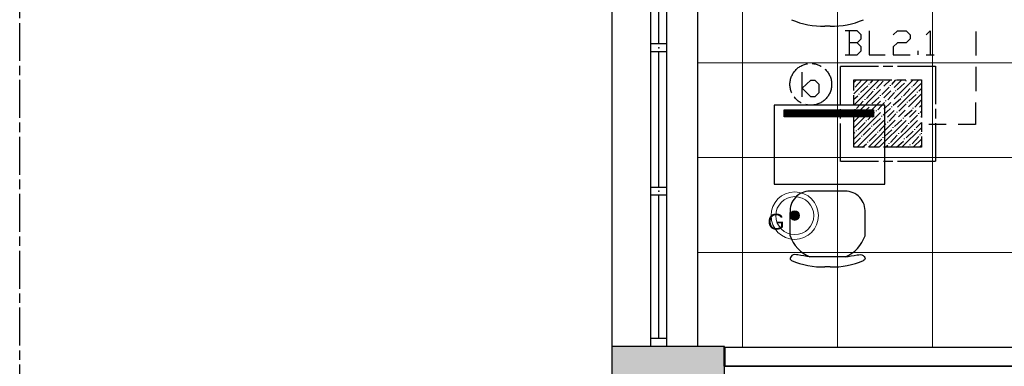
# Model space of a CAD drawing. Header units: millimetres. Extents: x 282377 to 1404227, y -783705 to 1038705.
# Tile 177 of 243: x 384150 to 384773, y 7828 to 8047. Entities that reach past the tile are written whole.
import ezdxf

# ---------------------------------------------------------------- set-up
doc = ezdxf.new("R2010")
doc.units = ezdxf.units.MM
doc.linetypes.add('ACAD_ISO08W100', pattern=[36, 24, -3, 6, -3])
doc.layers.add('!!ELEKTRYKA', color=7, linetype='Continuous')
doc.layers.add('PG_WYPOSAŻENIE', color=9, linetype='Continuous', lineweight=18)
doc.styles.get("Standard").update_dxf_attribs({"font": 'arial.ttf'})

# ---------------------------------------------------------------- blocks, each defined once
blk = doc.blocks.new('A$C6778e20a')
at = {"layer": 'PG_WYPOSAŻENIE', "lineweight": 20, "true_color": 0xa953a0}
h = blk.add_hatch(color=215, dxfattribs=at)
h.dxf.hatch_style = 1
edge = h.paths.add_edge_path()
edge.add_arc((-30, 30), 3, 0, 360)
at = {"layer": 'PG_WYPOSAŻENIE', "color": 217, "true_color": 0x93278f}
for radius in [15, 12, 3]:
    blk.add_circle((-30, 30), radius, dxfattribs=at)
at = {"layer": 'PG_WYPOSAŻENIE', "color": 217, "true_color": 0x93278f, "insert": (-47.23, 31.18), "char_height": 10, "width": 650.6795, "attachment_point": 1}
blk.add_mtext('G', dxfattribs=at)

msp = doc.modelspace()

# ---------------------------------------------------------------- hatches: boundary and pattern name
at = {"layer": '!!ELEKTRYKA'}
h = msp.add_hatch(color=252, dxfattribs=at)
h.dxf.hatch_style = 1
h.paths.add_polyline_path([(384595.7, 7840.62), (384524.7, 7840.62), (384524.7, 7794.12), (384578.7, 7794.12), (384595.7, 7794.12)])

# ---------------------------------------------------------------- linework, layer by layer
at = {"layer": '!!ELEKTRYKA', "color": 252}
for p, q in [((384524.7, 7478.12), (384524.7, 9640.62)), ((384549.2, 7840.62), (384549.2, 8394.62)), ((384559.2, 7840.62), (384559.2, 8394.62)), ((384578.7, 8394.62), (384578.7, 7840.62)), ((384554.2, 8031.95), (384554.2, 8112.62)), ((384559.2, 8031.95), (384549.2, 8031.95)), ((384559.2, 8026.95), (384549.2, 8026.95)), ((384554.2, 7941.28), (384554.2, 8026.95)), ((384697.2, 7993.22), (384627.2, 7993.22)), ((384627.2, 7993.22), (384627.2, 7943.22)), ((384697.2, 7943.22), (384697.2, 7993.22)), ((384559.2, 7941.28), (384549.2, 7941.28)), ((384627.2, 7943.22), (384697.2, 7943.22)), ((384559.2, 7936.28), (384549.2, 7936.28)), ((384554.2, 7845.62), (384554.2, 7936.28)), ((384559.2, 7845.62), (384549.2, 7845.62)), ((384595.7, 7840.62), (384524.7, 7840.62)), ((384559.2, 7840.62), (384549.2, 7840.62)), ((384595.7, 7794.12), (384595.7, 7840.62)), ((384595.7, 7840.12), (385125.2, 7840.12)), ((384595.7, 7840.12), (385125.2, 7840.12)), ((384595.7, 7828.12), (384595.7, 7840.12)), ((384595.7, 7828.12), (385125.2, 7828.12)), ((385125.2, 7828.12), (384595.7, 7828.12))]:
    msp.add_line(p, q, dxfattribs=at)
at = {"layer": '!!ELEKTRYKA', "color": 252, "lineweight": 15, "ltscale": 15}
for p, q in [((384607.2, 8991.12), (384607.2, 7840.12)), ((384667.2, 8991.12), (384667.2, 7840.12)), ((384727.2, 8991.12), (384727.2, 7840.12)), ((385351.2, 8020.12), (384578.7, 8020.12)), ((385173.2, 7960.12), (384578.7, 7960.12)), ((385173.2, 7900.12), (384578.7, 7900.12)), ((385125.2, 7840.12), (384595.7, 7840.12))]:
    msp.add_line(p, q, dxfattribs=at)
at = {"layer": '!!ELEKTRYKA', "color": 251, "true_color": 0x636466}
for p, q in [((384662.62, 8043.22), (384659.25, 8043.22)), ((384672.29, 7938.85), (384649.81, 7938.85)), ((384637.25, 7910.71), (384637.25, 7925.41)), ((384684.62, 7910.71), (384684.62, 7925.41)), ((384672.18, 7897.27), (384649.69, 7897.27)), ((384662.62, 7890.98), (384659.25, 7890.98))]:
    msp.add_line(p, q, dxfattribs=at)
at = {"layer": '!!ELEKTRYKA', "color": 252, "linetype": 'Continuous', "ltscale": 10}
for p, q in [((384633.46, 7990.25), (384633.49, 7990.28)), ((384633.46, 7989.8), (384633.94, 7990.28)), ((384633.46, 7989.35), (384634.39, 7990.28)), ((384633.46, 7988.9), (384634.84, 7990.28)), ((384633.46, 7988.45), (384635.29, 7990.28)), ((384633.46, 7988), (384635.74, 7990.28)), ((384633.46, 7987.55), (384636.19, 7990.28)), ((384633.46, 7987.11), (384636.64, 7990.28)), ((384633.46, 7986.66), (384637.08, 7990.28)), ((384633.46, 7986.21), (384637.53, 7990.28)), ((384633.48, 7985.78), (384637.98, 7990.28)), ((384633.93, 7985.78), (384638.43, 7990.28)), ((384634.38, 7985.78), (384638.88, 7990.28)), ((384634.83, 7985.78), (384639.33, 7990.28)), ((384635.28, 7985.78), (384639.78, 7990.28)), ((384635.73, 7985.78), (384640.23, 7990.28)), ((384636.18, 7985.78), (384640.68, 7990.28)), ((384636.63, 7985.78), (384641.13, 7990.28)), ((384637.08, 7985.78), (384641.57, 7990.28)), ((384637.52, 7985.78), (384642.02, 7990.28)), ((384637.97, 7985.78), (384642.47, 7990.28)), ((384638.42, 7985.78), (384642.92, 7990.28)), ((384638.87, 7985.78), (384643.37, 7990.28)), ((384639.32, 7985.78), (384643.82, 7990.28)), ((384639.77, 7985.78), (384644.27, 7990.28)), ((384640.22, 7985.78), (384644.72, 7990.28)), ((384640.67, 7985.78), (384645.17, 7990.28)), ((384641.12, 7985.78), (384645.62, 7990.28)), ((384641.57, 7985.78), (384646.06, 7990.28)), ((384642.01, 7985.78), (384646.51, 7990.28)), ((384642.46, 7985.78), (384646.96, 7990.28)), ((384642.91, 7985.78), (384647.41, 7990.28)), ((384643.36, 7985.78), (384647.86, 7990.28)), ((384643.81, 7985.78), (384648.31, 7990.28)), ((384644.26, 7985.78), (384648.76, 7990.28)), ((384644.71, 7985.78), (384649.21, 7990.28)), ((384645.16, 7985.78), (384649.66, 7990.28)), ((384645.61, 7985.78), (384650.11, 7990.28)), ((384646.06, 7985.78), (384650.55, 7990.28)), ((384646.5, 7985.78), (384651, 7990.28)), ((384646.95, 7985.78), (384651.45, 7990.28)), ((384647.4, 7985.78), (384651.9, 7990.28)), ((384647.85, 7985.78), (384652.35, 7990.28)), ((384648.3, 7985.78), (384652.8, 7990.28)), ((384648.75, 7985.78), (384653.25, 7990.28)), ((384649.2, 7985.78), (384653.7, 7990.28)), ((384649.65, 7985.78), (384654.15, 7990.28)), ((384650.1, 7985.78), (384654.6, 7990.28)), ((384650.55, 7985.78), (384655.04, 7990.28)), ((384650.99, 7985.78), (384655.49, 7990.28)), ((384651.44, 7985.78), (384655.94, 7990.28)), ((384651.89, 7985.78), (384656.39, 7990.28)), ((384652.34, 7985.78), (384656.84, 7990.28)), ((384652.79, 7985.78), (384657.29, 7990.28)), ((384653.24, 7985.78), (384657.74, 7990.28)), ((384653.69, 7985.78), (384658.19, 7990.28)), ((384654.14, 7985.78), (384658.64, 7990.28)), ((384654.59, 7985.78), (384659.09, 7990.28)), ((384655.04, 7985.78), (384659.53, 7990.28)), ((384655.48, 7985.78), (384659.98, 7990.28)), ((384655.93, 7985.78), (384660.43, 7990.28)), ((384656.38, 7985.78), (384660.88, 7990.28)), ((384656.83, 7985.78), (384661.33, 7990.28)), ((384657.28, 7985.78), (384661.78, 7990.28)), ((384657.73, 7985.78), (384662.23, 7990.28)), ((384658.18, 7985.78), (384662.68, 7990.28)), ((384658.63, 7985.78), (384663.13, 7990.28)), ((384659.08, 7985.78), (384663.58, 7990.28)), ((384659.53, 7985.78), (384664.02, 7990.28)), ((384659.97, 7985.78), (384664.47, 7990.28)), ((384660.42, 7985.78), (384664.92, 7990.28)), ((384660.87, 7985.78), (384665.37, 7990.28)), ((384661.32, 7985.78), (384665.82, 7990.28)), ((384661.77, 7985.78), (384666.27, 7990.28)), ((384662.22, 7985.78), (384666.72, 7990.28)), ((384662.67, 7985.78), (384667.17, 7990.28)), ((384663.12, 7985.78), (384667.62, 7990.28)), ((384663.57, 7985.78), (384668.07, 7990.28)), ((384664.02, 7985.78), (384668.52, 7990.28)), ((384664.46, 7985.78), (384668.96, 7990.28)), ((384664.91, 7985.78), (384669.41, 7990.28)), ((384665.36, 7985.78), (384669.86, 7990.28)), ((384665.81, 7985.78), (384670.31, 7990.28)), ((384666.26, 7985.78), (384670.76, 7990.28)), ((384666.71, 7985.78), (384671.21, 7990.28)), ((384667.16, 7985.78), (384671.66, 7990.28)), ((384667.61, 7985.78), (384672.11, 7990.28)), ((384668.06, 7985.78), (384672.56, 7990.28)), ((384668.51, 7985.78), (384673.01, 7990.28)), ((384668.95, 7985.78), (384673.45, 7990.28)), ((384669.4, 7985.78), (384673.9, 7990.28)), ((384669.85, 7985.78), (384674.35, 7990.28)), ((384670.3, 7985.78), (384674.8, 7990.28)), ((384670.75, 7985.78), (384675.25, 7990.28)), ((384671.2, 7985.78), (384675.7, 7990.28)), ((384671.65, 7985.78), (384676.15, 7990.28)), ((384672.1, 7985.78), (384676.6, 7990.28)), ((384672.55, 7985.78), (384677.05, 7990.28)), ((384673, 7985.78), (384677.5, 7990.28)), ((384673.45, 7985.78), (384677.94, 7990.28)), ((384673.89, 7985.78), (384678.39, 7990.28)), ((384674.34, 7985.78), (384678.84, 7990.28)), ((384674.79, 7985.78), (384679.29, 7990.28)), ((384675.24, 7985.78), (384679.74, 7990.28)), ((384675.69, 7985.78), (384680.19, 7990.28)), ((384676.14, 7985.78), (384680.64, 7990.28)), ((384676.59, 7985.78), (384681.09, 7990.28)), ((384677.04, 7985.78), (384681.54, 7990.28)), ((384677.49, 7985.78), (384681.99, 7990.28)), ((384677.94, 7985.78), (384682.43, 7990.28)), ((384678.38, 7985.78), (384682.88, 7990.28)), ((384678.83, 7985.78), (384683.33, 7990.28)), ((384679.28, 7985.78), (384683.78, 7990.28)), ((384679.73, 7985.78), (384684.23, 7990.28)), ((384680.18, 7985.78), (384684.68, 7990.28)), ((384680.63, 7985.78), (384685.13, 7990.28)), ((384681.08, 7985.78), (384685.58, 7990.28)), ((384681.53, 7985.78), (384686.03, 7990.28)), ((384681.98, 7985.78), (384686.48, 7990.28)), ((384682.43, 7985.78), (384686.92, 7990.28)), ((384682.87, 7985.78), (384687.37, 7990.28)), ((384683.32, 7985.78), (384687.82, 7990.28)), ((384683.77, 7985.78), (384688.27, 7990.28)), ((384684.22, 7985.78), (384688.72, 7990.28)), ((384684.67, 7985.78), (384689.17, 7990.28)), ((384685.12, 7985.78), (384689.62, 7990.28)), ((384685.57, 7985.78), (384689.99, 7990.21)), ((384686.02, 7985.78), (384689.99, 7989.76)), ((384686.47, 7985.78), (384689.99, 7989.31)), ((384686.92, 7985.78), (384689.99, 7988.86)), ((384687.36, 7985.78), (384689.99, 7988.41)), ((384687.81, 7985.78), (384689.99, 7987.96)), ((384688.26, 7985.78), (384689.99, 7987.51)), ((384688.71, 7985.78), (384689.99, 7987.07)), ((384689.16, 7985.78), (384689.99, 7986.62)), ((384689.61, 7985.78), (384689.99, 7986.17))]:
    msp.add_line(p, q, dxfattribs=at)
at = {"layer": '!!ELEKTRYKA', "color": 252, "ltscale": 10}
for p, q in [((384633.46, 7990.28), (384689.99, 7990.28)), ((384633.46, 7985.78), (384633.46, 7990.28)), ((384689.99, 7990.28), (384689.99, 7985.78)), ((384689.99, 7985.78), (384633.46, 7985.78))]:
    msp.add_line(p, q, dxfattribs=at)
at = {"layer": '!!ELEKTRYKA', "color": 252, "lineweight": 50}
msp.add_line((384595.7, 7840.12), (384595.7, 7828.12), dxfattribs=at)
at = {"layer": '!!ELEKTRYKA', "color": 7, "linetype": 'ACAD_ISO08W100', "lineweight": -3}
msp.add_lwpolyline([(384150.04, 10317.09), (387980.04, 10317.09), (387980.04, 6257.21), (384150.04, 6257.21)], close=True, dxfattribs=at)
at = {"layer": '!!ELEKTRYKA', "color": 5, "linetype": 'ACAD_ISO08W100', "lineweight": -3}
for points in [[(384679.69, 8032.66), (384682.19, 8035.2), (384682.19, 8037.74), (384679.69, 8040.28), (384672.05, 8040.28)], [(384674.54, 8040.28), (384674.54, 8025.05)], [(384687.24, 8040.29), (384687.24, 8025.05), (384697.43, 8025.05)], [(384702.49, 8037.75), (384705.05, 8040.29), (384710.54, 8040.29), (384713.1, 8037.75), (384713.1, 8035.2), (384710.54, 8032.66), (384705.05, 8032.66), (384702.49, 8030.12), (384702.49, 8025.05), (384713.1, 8025.05)], [(384723.26, 8037.74), (384725.81, 8040.28), (384725.81, 8025.05)], [(384754.58, 8039.86), (384754.58, 8024.62)], [(384672.05, 8025.04), (384679.69, 8025.04), (384682.19, 8027.58), (384682.19, 8030.12), (384679.69, 8032.66), (384674.62, 8032.66)], [(384718.15, 8025.05), (384718.15, 8027.58)], [(384723.26, 8025.05), (384728.3, 8025.05)], [(384644.84, 7998.49), (384644.84, 8014.15)], [(384754.58, 8017.42), (384754.58, 8002.18)], [(384677.51, 8007.69), (384679.19, 8009.38)], [(384677.51, 8000.49), (384686.39, 8009.38)], [(384677.51, 7993.3), (384693.58, 8009.38)], [(384677.51, 7986.1), (384700.77, 8009.38)], [(384677.51, 7978.9), (384707.96, 8009.38)], [(384677.51, 7971.71), (384715.15, 8009.38)], [(384678.39, 8004.73), (384682.57, 8009.38)], [(384679.63, 7966.62), (384720.29, 8007.27)], [(384688.07, 8007.27), (384689.76, 8009.38)], [(384691.89, 8003.88), (384696.14, 8008.54)], [(384701.65, 8006.42), (384704.14, 8009.38)], [(384705.02, 8003.03), (384709.65, 8007.27)], [(384710.53, 8008.54), (384710.53, 8008.96)], [(384715.15, 8005.57), (384718.6, 8009.38)], [(384681.76, 8001.34), (384686.39, 8005.57)], [(384685.58, 7997.53), (384689.76, 8002.19)], [(384687.27, 8006.42), (384687.27, 8006.84)], [(384690.64, 8003.03), (384690.64, 8003.46)], [(384695.26, 8000.07), (384699.96, 8004.73)], [(384699.08, 7996.69), (384703.34, 8001.34)], [(384700.77, 8005.57), (384700.77, 8006)], [(384704.14, 8002.19), (384704.14, 8002.61)], [(384708.84, 7999.22), (384713.1, 8003.88)], [(384714.34, 8004.73), (384714.34, 8005.15)], [(384717.72, 8001.34), (384717.72, 8001.76)], [(384718.6, 8002.19), (384720.29, 8003.88)], [(384677.51, 7997.1), (384680.07, 7999.22)], [(384679.19, 7991.18), (384683.45, 7995.83)], [(384680.88, 8000.07), (384680.88, 8000.49)], [(384684.7, 7996.69), (384684.7, 7997.1)], [(384686.83, 7966.62), (384720.29, 8000.49)], [(384688.95, 7994.14), (384693.58, 7998.37)], [(384692.77, 7990.33), (384696.95, 7994.99)], [(384694.46, 7999.22), (384694.46, 7999.64)], [(384697.83, 7995.83), (384697.83, 7996.26)], [(384702.46, 7993.3), (384707.15, 7997.53)], [(384707.96, 7998.37), (384707.96, 7998.8)], [(384711.41, 7994.99), (384711.41, 7995.41)], [(384712.22, 7995.83), (384716.91, 8000.07)], [(384716.03, 7992.03), (384720.29, 7996.69)], [(384754.56, 7994.99), (384754.56, 7981.02), (384743.54, 7981.02)], [(384678.39, 7990.33), (384678.39, 7990.76)], [(384682.57, 7987.79), (384687.27, 7992.03)], [(384686.39, 7983.98), (384690.64, 7988.64)], [(384688.07, 7993.3), (384688.07, 7993.72)], [(384691.89, 7989.49), (384691.89, 7989.9)], [(384693.58, 7966.62), (384720.29, 7993.3)], [(384696.14, 7986.95), (384700.77, 7991.18)], [(384701.65, 7992.03), (384701.65, 7992.45)], [(384705.02, 7988.64), (384705.02, 7989.06)], [(384705.9, 7989.49), (384710.53, 7994.14)], [(384709.65, 7986.1), (384714.34, 7990.33)], [(384715.15, 7991.18), (384715.15, 7991.6)], [(384719.41, 7988.64), (384720.29, 7989.49)], [(384677.51, 7982.71), (384680.88, 7986.1)], [(384681.76, 7986.95), (384681.76, 7987.37)], [(384685.58, 7983.13), (384685.58, 7983.56)], [(384689.76, 7980.59), (384694.46, 7984.83)], [(384695.26, 7986.1), (384695.26, 7986.52)], [(384699.08, 7982.29), (384699.08, 7982.71)], [(384699.96, 7983.13), (384704.14, 7987.79)], [(384700.77, 7966.62), (384720.29, 7986.1)], [(384703.34, 7979.75), (384707.96, 7983.98)], [(384708.84, 7984.83), (384708.84, 7985.25)], [(384713.1, 7982.29), (384717.72, 7986.95)], [(384718.6, 7987.79), (384718.6, 7988.22)], [(384679.19, 7976.78), (384679.19, 7977.21)], [(384680.07, 7977.63), (384684.7, 7982.29)], [(384683.45, 7974.25), (384688.07, 7978.9)], [(384688.95, 7979.75), (384688.95, 7980.17)], [(384692.77, 7975.94), (384692.77, 7976.36)], [(384693.58, 7976.78), (384697.83, 7981.44)], [(384696.95, 7973.4), (384701.65, 7977.63)], [(384702.46, 7978.9), (384702.46, 7979.32)], [(384707.15, 7975.94), (384711.41, 7980.59)], [(384707.96, 7966.62), (384720.29, 7978.9)], [(384710.53, 7972.55), (384715.15, 7976.78)], [(384712.22, 7981.44), (384712.22, 7981.86)], [(384716.03, 7977.63), (384716.03, 7978.05)], [(384716.91, 7978.9), (384720.29, 7982.29)], [(384735.95, 7981.02), (384724.91, 7981.02)], [(384677.51, 7975.51), (384678.39, 7975.94)], [(384677.51, 7968.32), (384681.76, 7972.55)], [(384682.57, 7973.4), (384682.57, 7973.82)], [(384686.39, 7969.59), (384686.39, 7970.01)], [(384687.27, 7970.44), (384691.89, 7975.09)], [(384690.64, 7967.05), (384695.26, 7971.71)], [(384696.14, 7972.55), (384696.14, 7972.98)], [(384700.77, 7969.59), (384705.02, 7974.25)], [(384704.58, 7966.62), (384708.84, 7970.44)], [(384705.9, 7975.09), (384705.9, 7975.51)], [(384709.65, 7971.71), (384709.65, 7972.12)], [(384714.34, 7968.74), (384718.6, 7973.4)], [(384715.15, 7966.62), (384720.29, 7971.71)], [(384719.41, 7974.25), (384719.41, 7974.67)], [(384720.29, 7975.09), (384720.29, 7975.51)], [(384683.01, 7966.62), (384685.58, 7968.74)], [(384697.39, 7966.62), (384699.08, 7967.9)], [(384699.96, 7968.74), (384699.96, 7969.17)], [(384711.78, 7966.62), (384712.22, 7967.05)], [(384713.1, 7967.9), (384713.1, 7968.32)], [(384718.97, 7966.62), (384720.29, 7967.9)]]:
    msp.add_lwpolyline(points, dxfattribs=at)
for points in [[(384669.09, 8017.84), (384729.23, 8017.84), (384729.23, 7957.73), (384669.09, 7957.73)], [(384644.84, 8003.96), (384650.37, 8009.05), (384652.89, 8009.05), (384655.4, 8006.54), (384655.4, 8001.01), (384652.89, 7998.49), (384650.37, 7998.49)], [(384677.51, 8009.38), (384720.29, 8009.38), (384720.29, 7966.62), (384677.51, 7966.62)]]:
    msp.add_lwpolyline(points, close=True, dxfattribs=at)
msp.add_circle((384650.32, 8006.41), 13.19, dxfattribs=at)
at = {"layer": '!!ELEKTRYKA', "color": 251, "true_color": 0x636466}
for centre, radius, start, end in [((384657.5, 8090.53), 47.34, 245.88536, 272.12172), ((384664.37, 8090.53), 47.34, 267.87828, 294.11464), ((384649.62, 7926.44), 12.41, 89.12527, 184.72134), ((384672.25, 7926.44), 12.41, 355.27866, 90.87473), ((384658.29, 7917.71), 22.17, 198.42679, 247.19744), ((384663.58, 7917.71), 22.17, 292.80256, 341.57321), ((384657.5, 7938.29), 47.34, 245.88536, 272.12172), ((384664.37, 7938.29), 47.34, 267.87828, 294.11464)]:
    msp.add_arc(centre, radius, start, end, dxfattribs=at)
for points in [[(384649.69, 7897.27), (384642.18, 7898.52), (384638.37, 7898.11), (384637.33, 7895.86), (384638.15, 7895.08)], [(384672.18, 7897.27), (384679.69, 7898.52), (384683.5, 7898.11), (384684.54, 7895.86), (384683.72, 7895.08)]]:
    msp.add_spline(points, degree=3, dxfattribs=at)
at = {"layer": '!!ELEKTRYKA', "color": 252}
for p in [(384554.2, 8029.45), (384554.2, 8029.45), (384554.2, 8029.45), (384554.2, 8029.45), (384554.2, 7938.78), (384554.2, 7938.78), (384554.2, 7938.78), (384554.2, 7938.78)]:
    msp.add_point(p, dxfattribs=at)

# ---------------------------------------------------------------- block references
at = {"layer": '!!ELEKTRYKA'}
msp.add_blockref('A$C6778e20a', (384670.17, 7893.41), dxfattribs=at)

doc.saveas('drawing.dxf')
